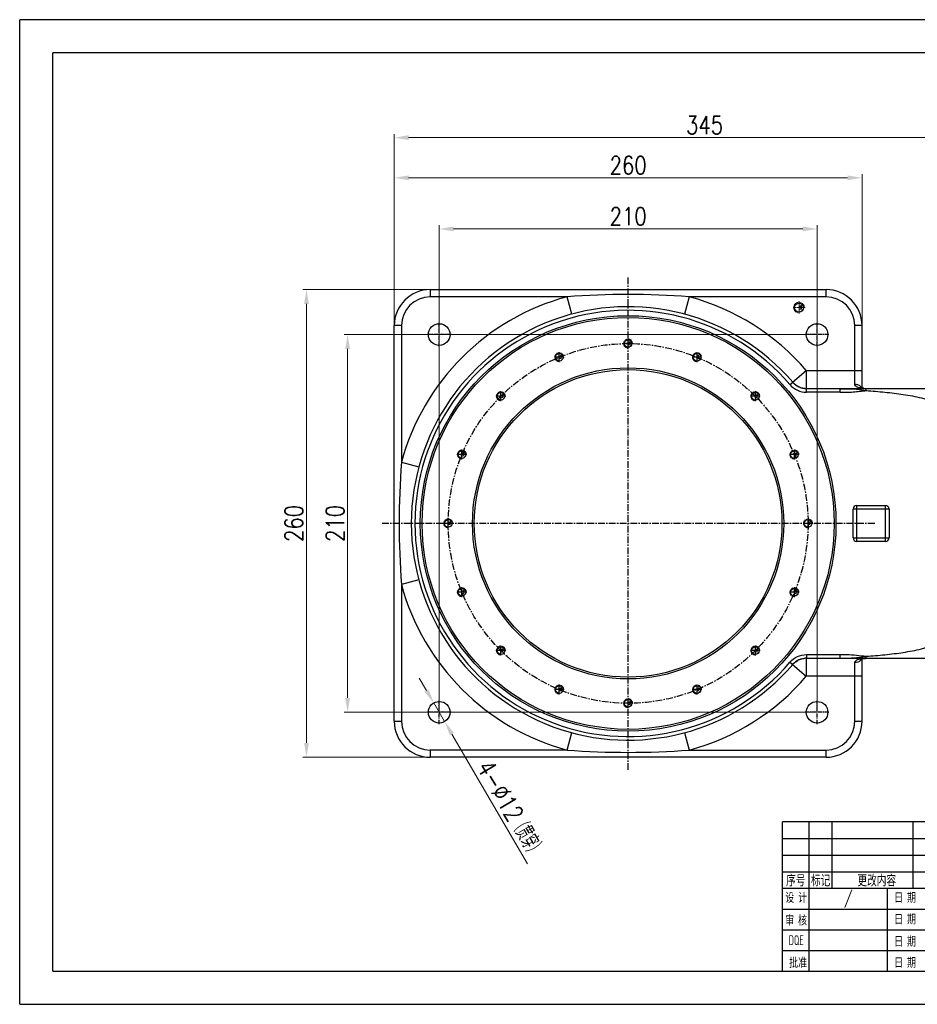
# Model space of a CAD drawing. Header units: millimetres. Extents: x 7715 to 8489, y 682 to 1230.
# Tile 1 of 2: x 7715 to 8214, y 682 to 1230. Entities that reach past the tile are written whole.
import ezdxf
from ezdxf.enums import TextEntityAlignment as Align

# ---------------------------------------------------------------- set-up
doc = ezdxf.new("R2010")
doc.units = ezdxf.units.MM
doc.linetypes.add('CENTER', pattern=[0.6, 0.375, -0.075, 0.075, -0.075])
doc.linetypes.add('HIDDEN', pattern=[0.2, 0.1, -0.1])
for name, color, linetype in [('1轮廓实线层', 7, 'Continuous'), ('2细线层', 4, 'Continuous'), ('6文字层', 3, 'Continuous'), ('图框层', 7, 'Continuous')]:
    doc.layers.add(name, color=color, linetype=linetype)
doc.layers.add('dim', color=82, linetype='Continuous', lineweight=9)
doc.layers.add('screw', color=33, linetype='Continuous', lineweight=13)
doc.styles.add('PC_TEXTSTYLE', font='isocp.shx', dxfattribs={"width": 0.8, "bigfont": 'hzfs.shx'})
doc.styles.add('TH_GBDIM', font='romans.shx', dxfattribs={"width": 0.8, "bigfont": 'gbcbig.shx'})
doc.styles.add('TXT', font='txt.shx', dxfattribs={"bigfont": 'gbcbig.shx'})
doc.dimstyles.new('TH_GBDIM', dxfattribs={"dimtxt": 3.5, "dimasz": 2.5, "dimexe": 2, "dimexo": 0, "dimgap": 1.5, "dimtad": 1, "dimdec": 1, "dimdsep": 46, "dimtxsty": 'TH_GBDIM', "dimcen": 2.5, "dimclrd": 3, "dimclre": 3, "dimclrt": 3, "dimadec": 0, "dimazin": 2, "dimtfac": 0.714286, "dimtdec": 1, "dimtmove": 0, "dimatfit": 3, "dimfxl": 1, "dimtzin": 0, "dimlwd": -1, "dimlwe": -1, "dimarcsym": 0})

# ---------------------------------------------------------------- blocks, each defined once
blk = doc.blocks.new('A3')
at = {"layer": '1轮廓实线层'}
for p, q in [((0, 45), (-180, 45)), ((-180, 0), (-180, 45)), ((-172, 25), (-172, 45)), ((-165, 25), (-165, 45)), ((-140.62, 25), (-140.62, 45)), ((-172, 0), (-172, 25)), ((-148.32, 0), (-148.32, 25)), ((-180, 0), (0, 0))]:
    blk.add_line(p, q, dxfattribs=at)
at = {"layer": '1轮廓实线层', "color": 7}
for p, q in [((-180, 25), (-120, 25)), ((-180, 18.75), (-120, 18.75)), ((-180, 12.5), (-120, 12.5)), ((-180, 6.25), (-120, 6.25))]:
    blk.add_line(p, q, dxfattribs=at)
at = {"layer": '2细线层'}
for p, q in [((-410, -10), (-410, 287)), ((10, 287), (-410, 287)), ((-180, 40), (-120, 40)), ((-180, 35), (-120, 35)), ((-180, 30), (-120, 30)), ((-410, -10), (10, -10))]:
    blk.add_line(p, q, dxfattribs=at)
at = {"layer": '图框层'}
for p, q in [((-400, 0), (-400, 277)), ((0, 277), (-400, 277)), ((-400, 0), (0, 0))]:
    blk.add_line(p, q, dxfattribs=at)
at = {"layer": '6文字层', "style": 'PC_TEXTSTYLE', "width": 0.667}
for s, height, p in [('序号', 3.5, (-176, 27.5)), ('标记', 3.5, (-168.5, 27.5)), (' 更改内容', 3.5, (-152.23, 27.5)), (' 设 计 ', 3, (-175.88, 22.3)), (' 日 期 ', 3, (-143.05, 22.3)), (' 审 核 ', 3, (-175.88, 15.48)), (' 日 期 ', 3, (-143.05, 15.77)), ('DQE', 3, (-175.88, 9.35)), (' 日 期 ', 3, (-143.05, 9.07)), (' 批准', 3, (-175.88, 2.69)), (' 日 期 ', 3, (-143.05, 2.69))]:
    blk.add_text(s, height=height, dxfattribs=at).set_placement(p, align=Align.MIDDLE)
at = {"layer": '6文字层', "style": 'TH_GBDIM', "width": 0.8, "flags": 8}
for tag, height, p in [('材料', 3.5, (-90, 34.96)), ('设计', 3.5, (-160.16, 21.88)), ('料号', 3.5, (-91.03, 22.59)), ('AAAA-A-AA', 2.5, (-128.37, 21.88)), ('名称', 3.5, (-30, 20.97)), ('A', 3.5, (-105, 10)), ('1：1', 3.5, (-67.5, 10)), ('编号', 3.5, (-32.61, 5.49))]:
    blk.add_attdef(tag, text='', height=height, dxfattribs=at).set_placement(p, align=Align.MIDDLE)
blk = doc.blocks.new('*D3')
at = {"layer": 'Defpoints', "color": 0, "transparency": 16777216}
for p in [(7896.95, 1054.5), (8157.87, 1054.5), (8157.87, 844.5)]:
    blk.add_point(p, dxfattribs=at)
at = {"layer": 'dim', "color": 3, "transparency": 16777216}
for p, q in [((8157.87, 1054.5), (7894.95, 1054.5)), ((7896.95, 852.5), (7896.95, 1046.5)), ((8157.87, 844.5), (7894.95, 844.5))]:
    blk.add_line(p, q, dxfattribs=at)
for points in [[(7895.62, 1046.5), (7898.29, 1046.5), (7896.95, 1054.5)], [(7895.62, 852.5), (7898.29, 852.5), (7896.95, 844.5)]]:
    blk.add_solid(points, dxfattribs=at)
at = {"layer": 'dim', "color": 3, "transparency": 16777216, "insert": (7889.95, 949.5), "char_height": 10, "attachment_point": 5, "rotation": 90, "style": 'TH_GBDIM'}
blk.add_mtext('210', dxfattribs=at)
blk = doc.blocks.new('*D4')
at = {"layer": 'Defpoints', "color": 0, "transparency": 16777216}
for p in [(8157.87, 1113.23), (7947.87, 844.5), (8157.87, 844.5)]:
    blk.add_point(p, dxfattribs=at)
at = {"layer": 'dim', "color": 3, "transparency": 16777216}
for p, q in [((7947.87, 844.5), (7947.87, 1115.23)), ((7955.87, 1113.23), (8149.87, 1113.23)), ((8157.87, 844.5), (8157.87, 1115.23))]:
    blk.add_line(p, q, dxfattribs=at)
for points in [[(7955.87, 1114.57), (7955.87, 1111.9), (7947.87, 1113.23)], [(8149.87, 1114.57), (8149.87, 1111.9), (8157.87, 1113.23)]]:
    blk.add_solid(points, dxfattribs=at)
at = {"layer": 'dim', "color": 3, "transparency": 16777216, "insert": (8052.87, 1120.23), "char_height": 10, "attachment_point": 5, "style": 'TH_GBDIM'}
blk.add_mtext('210', dxfattribs=at)
blk = doc.blocks.new('*D5')
at = {"layer": 'Defpoints', "color": 0, "transparency": 16777216}
for p in [(8267.87, 1163.99), (7922.87, 1015.11), (8267.87, 1014.5)]:
    blk.add_point(p, dxfattribs=at)
at = {"layer": 'dim', "color": 3, "transparency": 16777216}
for p, q in [((7922.87, 1015.11), (7922.87, 1165.99)), ((7930.87, 1163.99), (8259.87, 1163.99)), ((8267.87, 1014.5), (8267.87, 1165.99))]:
    blk.add_line(p, q, dxfattribs=at)
for points in [[(7930.87, 1165.33), (7930.87, 1162.66), (7922.87, 1163.99)], [(8259.87, 1165.33), (8259.87, 1162.66), (8267.87, 1163.99)]]:
    blk.add_solid(points, dxfattribs=at)
at = {"layer": 'dim', "color": 3, "transparency": 16777216, "insert": (8095.37, 1170.99), "char_height": 10, "attachment_point": 5, "style": 'TH_GBDIM'}
blk.add_mtext('345', dxfattribs=at)
blk = doc.blocks.new('*D6')
at = {"layer": 'Defpoints', "color": 0, "transparency": 16777216}
for p in [(8182.87, 1141.63), (8182.87, 1042.15), (7922.87, 1026.26)]:
    blk.add_point(p, dxfattribs=at)
at = {"layer": 'dim', "color": 3, "transparency": 16777216}
for p, q in [((7922.87, 1026.26), (7922.87, 1143.63)), ((7930.87, 1141.63), (8174.87, 1141.63)), ((8182.87, 1042.15), (8182.87, 1143.63))]:
    blk.add_line(p, q, dxfattribs=at)
for points in [[(7930.87, 1142.97), (7930.87, 1140.3), (7922.87, 1141.63)], [(8174.87, 1142.97), (8174.87, 1140.3), (8182.87, 1141.63)]]:
    blk.add_solid(points, dxfattribs=at)
at = {"layer": 'dim', "color": 3, "transparency": 16777216, "insert": (8052.87, 1148.63), "char_height": 10, "attachment_point": 5, "style": 'TH_GBDIM'}
blk.add_mtext('260', dxfattribs=at)
blk = doc.blocks.new('*D7')
at = {"layer": 'Defpoints', "color": 0, "transparency": 16777216}
for p in [(7874.09, 1079.5), (7967.24, 1079.5), (7967.24, 819.5)]:
    blk.add_point(p, dxfattribs=at)
at = {"layer": 'dim', "color": 3, "transparency": 16777216}
for p, q in [((7967.24, 1079.5), (7872.09, 1079.5)), ((7874.09, 827.5), (7874.09, 1071.5)), ((7967.24, 819.5), (7872.09, 819.5))]:
    blk.add_line(p, q, dxfattribs=at)
for points in [[(7872.76, 1071.5), (7875.42, 1071.5), (7874.09, 1079.5)], [(7872.76, 827.5), (7875.42, 827.5), (7874.09, 819.5)]]:
    blk.add_solid(points, dxfattribs=at)
at = {"layer": 'dim', "color": 3, "transparency": 16777216, "insert": (7867.09, 949.5), "char_height": 10, "attachment_point": 5, "rotation": 90, "style": 'TH_GBDIM'}
blk.add_mtext('260', dxfattribs=at)
blk = doc.blocks.new('*D8')
at = {"layer": 'Defpoints', "color": 0, "transparency": 16777216}
for p in [(7944.85, 849.69), (7950.89, 839.32)]:
    blk.add_point(p, dxfattribs=at)
at = {"layer": 'dim', "color": 3, "transparency": 16777216}
for p, q in [((7940.82, 856.6), (7936.8, 863.51)), ((7944.85, 849.69), (7950.89, 839.32)), ((7996.96, 760.2), (7954.91, 832.4))]:
    blk.add_line(p, q, dxfattribs=at)
for points in [[(7941.98, 857.27), (7939.67, 855.93), (7944.85, 849.69)], [(7956.07, 833.07), (7953.76, 831.73), (7950.89, 839.32)]]:
    blk.add_solid(points, dxfattribs=at)
at = {"layer": 'dim', "color": 3, "transparency": 16777216, "insert": (7987.55, 790.83), "char_height": 10, "attachment_point": 5, "rotation": 300.2147, "style": 'TH_GBDIM'}
blk.add_mtext('4-∅12（贯穿）', dxfattribs=at)
blk = doc.blocks.new('screw_m6_k')
at = {"layer": 'screw', "color": 1, "linetype": 'CENTER', "ltscale": 3.048}
for p, q in [((-3.3, 0), (3.3, 0)), ((0, -3.3), (0, 3.3))]:
    blk.add_line(p, q, dxfattribs=at)
at = {"layer": 'screw', "color": 33}
blk.add_circle((0, 0), 2.5, dxfattribs=at)
at = {"layer": 'screw', "color": 92, "linetype": 'HIDDEN', "ltscale": 3.048}
blk.add_arc((0, 0), 3, 270, 180, dxfattribs=at)
at = {"layer": 'screw', "color": 6, "style": 'TXT'}
blk.add_text('M6', height=1.2, dxfattribs=at).set_placement((-1.02, -1.5))
blk = doc.blocks.new('screw_m5_k')
at = {"layer": 'screw', "color": 1, "linetype": 'CENTER', "ltscale": 2.54}
for p, q in [((-2.75, 0), (2.75, 0)), ((0, -2.75), (0, 2.75))]:
    blk.add_line(p, q, dxfattribs=at)
at = {"layer": 'screw', "color": 33}
blk.add_circle((0, 0), 2.1, dxfattribs=at)
at = {"layer": 'screw', "color": 92, "linetype": 'HIDDEN', "ltscale": 2.54}
blk.add_arc((0, 0), 2.5, 270, 180, dxfattribs=at)
at = {"layer": 'screw', "color": 6, "style": 'TXT'}
blk.add_text('M5', height=1, dxfattribs=at).set_placement((-0.85, -1.25))

msp = doc.modelspace()

# ---------------------------------------------------------------- linework, layer by layer
at = {"color": 1, "linetype": 'CENTER', "ltscale": 10}
for p, q in [((8052.87, 812.45), (8052.87, 1086.55)), ((8189.92, 949.5), (7915.82, 949.5))]:
    msp.add_line(p, q, dxfattribs=at)
at = {"color": 7, "linetype": 'Continuous'}
for p, q in [((7942.87, 1079.5), (8162.87, 1079.5)), ((7942.87, 1079.5), (7942.87, 1075.5)), ((8162.87, 1075.5), (8162.87, 1079.5)), ((8018.89, 1075.5), (7942.87, 1075.5)), ((8021.5, 1065.85), (8018.89, 1075.5)), ((8086.84, 1075.5), (8084.24, 1065.85)), ((8162.87, 1075.5), (8086.84, 1075.5)), ((7926.87, 1059.5), (7922.87, 1059.5)), ((7922.87, 839.5), (7922.87, 1059.5)), ((7926.87, 1059.5), (7926.87, 983.47)), ((8178.87, 1026.88), (8178.87, 1059.5)), ((8182.87, 1059.5), (8178.87, 1059.5)), ((8182.87, 1024.79), (8182.87, 1059.5)), ((8144.3, 1027.99), (8151.89, 1034.5)), ((8151.89, 1034.5), (8151.89, 1024.5)), ((8151.89, 1034.5), (8182.87, 1034.5)), ((8142.81, 1026.65), (8144.33, 1027.96)), ((8151.89, 1024.5), (8266.87, 1024.5)), ((8151.89, 1024.5), (8151.89, 1024.5)), ((8152.06, 1024.4), (8151.89, 1024.5)), ((8152.06, 1022.42), (8152.06, 1024.4)), ((8170.63, 1024.4), (8152.06, 1024.4)), ((8170.63, 1022.42), (8170.63, 1024.5)), ((8183.49, 1024.67), (8183.5, 1024.66)), ((8183.86, 1024.61), (8183.5, 1024.66)), ((8170.63, 1022.42), (8152.06, 1022.42)), ((7926.87, 983.47), (7936.52, 980.87)), ((8179.87, 959.5), (8179.87, 939.5)), ((8179.87, 959.5), (8195.87, 959.5)), ((8195.87, 939.5), (8195.87, 959.5)), ((8177.87, 941.5), (8177.87, 957.5)), ((8197.87, 957.5), (8177.87, 957.5)), ((8197.87, 957.5), (8197.87, 941.5)), ((8177.87, 941.5), (8197.87, 941.5)), ((8195.87, 939.5), (8179.87, 939.5)), ((7936.52, 918.13), (7926.87, 915.53)), ((7926.87, 915.53), (7926.87, 839.5)), ((8152.06, 876.58), (8170.63, 876.58)), ((8152.06, 876.58), (8152.06, 874.6)), ((8170.63, 874.5), (8170.63, 876.58)), ((8142.81, 872.35), (8144.33, 871.04)), ((8144.3, 871.01), (8151.89, 864.5)), ((8151.89, 874.5), (8152.06, 874.6)), ((8151.89, 874.5), (8151.89, 874.5)), ((8151.89, 874.5), (8266.87, 874.5)), ((8151.89, 874.5), (8151.89, 864.5)), ((8152.06, 874.6), (8170.63, 874.6)), ((8178.87, 839.5), (8178.87, 872.13)), ((8182.87, 839.5), (8182.87, 874.21)), ((8182.87, 864.5), (8151.89, 864.5)), ((7922.87, 839.5), (7926.87, 839.5)), ((8178.87, 839.5), (8182.87, 839.5)), ((8018.89, 823.5), (8021.5, 833.16)), ((8084.24, 833.16), (8086.84, 823.5)), ((8018.89, 823.5), (7942.87, 823.5)), ((7942.87, 823.5), (7942.87, 819.5)), ((8086.84, 823.5), (8162.87, 823.5)), ((8162.87, 819.5), (8162.87, 823.5)), ((8162.87, 819.5), (7942.87, 819.5))]:
    msp.add_line(p, q, dxfattribs=at)
at = {"color": 1, "linetype": 'CENTER', "ltscale": 6.096}
for p, q in [((7947.87, 1047.9), (7947.87, 1061.1)), ((8157.87, 1047.9), (8157.87, 1061.1)), ((7954.47, 1054.5), (7941.27, 1054.5)), ((8164.47, 1054.5), (8151.27, 1054.5)), ((7947.87, 837.9), (7947.87, 851.1)), ((8157.87, 837.9), (8157.87, 851.1)), ((7954.47, 844.5), (7941.27, 844.5)), ((8164.47, 844.5), (8151.27, 844.5))]:
    msp.add_line(p, q, dxfattribs=at)
at = {"color": 1, "linetype": 'CENTER', "ltscale": 2.1336}
for p, q in [((8052.87, 1047.19), (8052.87, 1051.81)), ((8055.18, 1049.5), (8050.56, 1049.5)), ((8016.91, 1041.89), (8012.29, 1041.89)), ((8014.6, 1039.58), (8014.6, 1044.2)), ((8093.45, 1041.89), (8088.83, 1041.89)), ((8091.14, 1039.58), (8091.14, 1044.2)), ((7984.47, 1020.21), (7979.85, 1020.21)), ((7982.16, 1017.9), (7982.16, 1022.52)), ((8125.89, 1020.21), (8121.27, 1020.21)), ((8123.58, 1017.9), (8123.58, 1022.52)), ((7962.79, 987.77), (7958.17, 987.77)), ((7960.48, 985.46), (7960.48, 990.08)), ((8147.57, 987.77), (8142.95, 987.77)), ((8145.26, 985.46), (8145.26, 990.08)), ((7955.18, 949.5), (7950.56, 949.5)), ((7952.87, 947.19), (7952.87, 951.81)), ((8155.18, 949.5), (8150.56, 949.5)), ((8152.87, 947.19), (8152.87, 951.81)), ((7962.79, 911.23), (7958.17, 911.23)), ((7960.48, 908.92), (7960.48, 913.54)), ((8147.57, 911.23), (8142.95, 911.23)), ((8145.26, 908.92), (8145.26, 913.54)), ((7984.47, 878.79), (7979.85, 878.79)), ((7982.16, 876.48), (7982.16, 881.1)), ((8125.89, 878.79), (8121.27, 878.79)), ((8123.58, 876.48), (8123.58, 881.1)), ((8016.91, 857.11), (8012.29, 857.11)), ((8014.6, 854.8), (8014.6, 859.42)), ((8093.45, 857.11), (8088.83, 857.11)), ((8091.14, 854.8), (8091.14, 859.42)), ((8055.18, 849.5), (8050.56, 849.5)), ((8052.87, 847.19), (8052.87, 851.81))]:
    msp.add_line(p, q, dxfattribs=at)
at = {"color": 7, "linetype": 'Continuous'}
for points in [[(8183.49, 1024.67), (8183.17, 1024.72), (8182.9, 1024.78), (8182.68, 1024.84), (8182.51, 1024.9), (8182.38, 1024.94), (8182.32, 1024.97)], [(8182.37, 874.07), (8182.33, 874.04), (8182.29, 874.01), (8182.31, 874.02), (8182.39, 874.06), (8182.51, 874.11), (8182.69, 874.16), (8182.92, 874.22), (8183.2, 874.28), (8183.49, 874.34)], [(8183.49, 874.34), (8183.56, 874.34), (8183.92, 874.39), (8184.32, 874.44), (8184.75, 874.47)]]:
    msp.add_lwpolyline(points, dxfattribs=at)
for centre, radius in [((8147.87, 1069.5), 2.5), ((8052.87, 949.5), 115.5), ((8052.87, 949.5), 114.5), ((7947.87, 1054.5), 6), ((8157.87, 1054.5), 6), ((8052.87, 1049.5), 2.1), ((8014.6, 1041.89), 2.1), ((8091.14, 1041.89), 2.1), ((8052.87, 949.5), 86.5), ((8052.87, 949.5), 85.5), ((7982.16, 1020.21), 2.1), ((8123.58, 1020.21), 2.1), ((7960.48, 987.77), 2.1), ((8145.26, 987.77), 2.1), ((7952.87, 949.5), 2.1), ((8152.87, 949.5), 2.1), ((7960.48, 911.23), 2.1), ((8145.26, 911.23), 2.1), ((7982.16, 878.79), 2.1), ((8123.58, 878.79), 2.1), ((8014.6, 857.11), 2.1), ((8091.14, 857.11), 2.1), ((7947.87, 844.5), 6), ((8052.87, 849.5), 2.1), ((8157.87, 844.5), 6)]:
    msp.add_circle(centre, radius, dxfattribs=at)
at = {"color": 1, "linetype": 'CENTER', "ltscale": 10}
msp.add_circle((8052.87, 949.5), 100, dxfattribs=at)
at = {"color": 7, "linetype": 'Continuous'}
for centre, radius, start, end in [((7942.87, 1059.5), 20, 90, 180), ((8162.87, 1059.5), 20, 0, 90), ((8052.87, 949.5), 130.5, 105.0902, 164.9098), ((7942.87, 1059.5), 16, 90, 180), ((8052.87, 627.27), 449.52, 85.6655, 94.3345), ((8052.87, 949.5), 130.5, 40.6428, 74.9098), ((8162.87, 1059.5), 16, 0, 90), ((8052.87, 949.5), 120.5, 40.6239, 319.376), ((8052.87, 949.5), 118.5, 40.6239, 319.376), ((8151.89, 1034.5), 10, 220.6428, 270), ((8152.15, 1034.93), 10.53, 264.1678, 268.5438), ((8152.15, 1034.88), 10.48, 268.5464, 269.5252), ((8184.24, 1037.98), 13.4, 259.7704, 261.1502), ((8184.7, 1040.96), 16.41, 261.1924, 263.6064), ((8185.23, 1045.58), 21.06, 263.552, 264.4029), ((8185.35, 1046.76), 22.25, 264.4029, 265.2206), ((8185.51, 1048.76), 24.25, 265.2319, 266.7604), ((8375.1, 949.5), 449.52, 175.6655, 184.3345), ((8179.87, 957.5), 2, 90, 180), ((8195.87, 957.5), 2, 360, 90), ((8179.87, 941.5), 2, 180, 270), ((8195.87, 941.5), 2, 270, 0), ((8052.87, 949.5), 130.5, 195.0902, 254.9098), ((8151.89, 864.5), 10, 90, 139.3572), ((8152.15, 864.07), 10.53, 91.4559, 95.8352), ((8152.15, 864.12), 10.48, 90.4742, 91.4533), ((8179.79, 875.58), 3.19, 316.4166, 322.7335), ((8184.53, 859.17), 15.27, 97.5833, 98.8494), ((8184.83, 856.95), 17.5, 96.4301, 97.5837), ((8185.24, 853.38), 21.1, 95.5427, 96.4472), ((8185.36, 852.13), 22.35, 94.6947, 95.5429), ((8052.87, 949.5), 130.5, 285.0902, 319.3572), ((7942.87, 839.5), 20, 180, 270), ((7942.87, 839.5), 16, 180, 270), ((8162.87, 839.5), 20, 270, 0), ((8162.87, 839.5), 16, 270, 0), ((8052.87, 1271.74), 449.52, 265.6655, 274.3345)]:
    msp.add_arc(centre, radius, start, end, dxfattribs=at)
for points, knots in [([(8142.81, 1026.65), (8143.94, 1025.34), (8146.81, 1023.17), (8150.33, 1022.42), (8152.06, 1022.42)], [0, 0, 0, 0, 0.49996, 1, 1, 1, 1]), ([(8151.08, 1024.45), (8150.29, 1024.53), (8148.72, 1024.88), (8147.27, 1025.57), (8146.6, 1026)], [0, 0, 0, 0, 0.500439, 1, 1, 1, 1]), ([(8170.63, 1024.4), (8171.87, 1024.4), (8176.75, 1024.4), (8181.68, 1024.12), (8185.26, 1023.39)], [0, 0, 0, 0, 0.252667, 1, 1, 1, 1]), ([(8181.87, 1024.8), (8181.5, 1024.86), (8180.8, 1025.02), (8179.84, 1025.39), (8179.19, 1025.9), (8178.91, 1026.43), (8178.87, 1026.73), (8178.87, 1026.88)], [0, 0, 0, 0, 0.284757, 0.54599, 0.777823, 0.887507, 1, 1, 1, 1]), ([(8178.87, 1026.87), (8179.53, 1026.87), (8180.83, 1026.64), (8181.95, 1025.86), (8182.33, 1025.35)], [0, 0, 0, 0, 0.507867, 1, 1, 1, 1]), ([(8182.33, 1025.35), (8182.36, 1025.31), (8182.47, 1025.16), (8182.57, 1024.99), (8182.63, 1024.86)], [0, 0, 0, 0, 0.257373, 1, 1, 1, 1]), ([(8184.36, 1024.5), (8184.54, 1024.5), (8184.83, 1024.26), (8185.07, 1023.84), (8185.2, 1023.55), (8185.26, 1023.38)], [0, 0, 0, 0, 0.366, 0.64535, 1, 1, 1, 1]), ([(8170.63, 1022.42), (8171.86, 1022.42), (8173.69, 1022.39), (8176.13, 1022.45), (8177.96, 1022.58), (8179.79, 1022.76), (8182.22, 1023.01), (8184.05, 1023.22), (8185.26, 1023.39)], [0, 0, 0, 0, 0.250034, 0.374972, 0.499948, 0.625001, 0.750039, 1, 1, 1, 1]), ([(8185.26, 1023.39), (8188.69, 1023.14), (8193.84, 1022.7), (8200.68, 1021.93), (8205.79, 1021.24), (8210.88, 1020.38), (8215.09, 1019.48), (8218.41, 1018.56), (8220.44, 1017.87), (8222.03, 1017.16), (8223.46, 1016.37), (8224.61, 1015.33), (8224.61, 1014.5)], [0, 0, 0, 0, 0.250589, 0.375886, 0.501181, 0.626474, 0.751754, 0.814398, 0.877031, 0.908351, 0.939662, 1, 1, 1, 1]), ([(8185.26, 875.62), (8188.69, 875.86), (8193.84, 876.3), (8200.68, 877.07), (8205.79, 877.76), (8210.88, 878.62), (8215.09, 879.52), (8218.41, 880.44), (8220.44, 881.13), (8222.03, 881.84), (8223.46, 882.63), (8224.61, 883.67), (8224.61, 884.5)], [0, 0, 0, 0, 0.250589, 0.375886, 0.501181, 0.626474, 0.751754, 0.814398, 0.877031, 0.908351, 0.939662, 1, 1, 1, 1]), ([(8142.81, 872.35), (8143.94, 873.66), (8146.81, 875.83), (8150.33, 876.58), (8152.06, 876.58)], [0, 0, 0, 0, 0.499961, 1, 1, 1, 1]), ([(8170.63, 876.58), (8171.85, 876.62), (8174.91, 876.65), (8179.79, 876.28), (8183.44, 875.86), (8185.26, 875.62)], [0, 0, 0, 0, 0.25003, 0.624997, 1, 1, 1, 1]), ([(8146.6, 873), (8147.27, 873.43), (8148.72, 874.13), (8150.29, 874.47), (8151.08, 874.55)], [0, 0, 0, 0, 0.499562, 1, 1, 1, 1]), ([(8170.63, 874.6), (8171.87, 874.59), (8174.33, 874.6), (8179.22, 874.75), (8182.88, 875.13), (8185.26, 875.61)], [0, 0, 0, 0, 0.25243, 0.503649, 1, 1, 1, 1]), ([(8178.87, 872.13), (8178.87, 872.28), (8178.92, 872.6), (8179.24, 873.17), (8179.97, 873.68), (8181.02, 874.04), (8181.78, 874.19), (8182.18, 874.26)], [0, 0, 0, 0, 0.110958, 0.219474, 0.451399, 0.714195, 1, 1, 1, 1]), ([(8182.1, 873.38), (8181.7, 872.96), (8180.65, 872.32), (8179.46, 872.13), (8178.87, 872.13)], [0, 0, 0, 0, 0.497869, 1, 1, 1, 1]), ([(8182.63, 874.14), (8182.61, 874.1), (8182.53, 873.93), (8182.42, 873.77), (8182.33, 873.65)], [0, 0, 0, 0, 0.242851, 1, 1, 1, 1]), ([(8182.87, 874.35), (8182.92, 874.34), (8183.13, 874.31), (8183.34, 874.31), (8183.49, 874.34)], [0, 0, 0, 0, 0.256267, 1, 1, 1, 1]), ([(8185.26, 875.62), (8185.2, 875.45), (8185.07, 875.16), (8184.83, 874.74), (8184.54, 874.5), (8184.36, 874.5)], [0, 0, 0, 0, 0.35466, 0.633991, 1, 1, 1, 1])]:
    msp.add_open_spline(points, degree=3, knots=knots, dxfattribs=at)
for points in [[(8146.6, 1026), (8145.75, 1026.53), (8144.98, 1027.2), (8144.33, 1027.96)], [(8182.87, 1024.65), (8183.07, 1024.69), (8183.29, 1024.7), (8183.49, 1024.66)], [(8144.33, 871.04), (8144.98, 871.8), (8145.75, 872.47), (8146.6, 873)]]:
    msp.add_open_spline(points, degree=3, dxfattribs=at)

# ---------------------------------------------------------------- block references
at = {"layer": '6文字层'}
ref = msp.add_blockref('A3', (8470.42, 700.56), dxfattribs=dict(at, xscale=1.8432, yscale=1.8432, zscale=1.8432))
ref.add_attrib('设计', '/', dxfattribs={"height": 6.45, "style": 'TH_GBDIM', "width": 0.8}).set_placement((8175.21, 740.88), align=Align.MIDDLE)
at = {"layer": 'screw', "rotation": 90}
for name, p in [('screw_m6_k', (8147.87, 1069.5)), ('screw_m5_k', (8052.87, 1049.5)), ('screw_m5_k', (8014.6, 1041.89)), ('screw_m5_k', (8091.14, 1041.89)), ('screw_m5_k', (7982.16, 1020.21)), ('screw_m5_k', (8123.58, 1020.21)), ('screw_m5_k', (7960.48, 987.77)), ('screw_m5_k', (8145.26, 987.77)), ('screw_m5_k', (7952.87, 949.5)), ('screw_m5_k', (8152.87, 949.5)), ('screw_m5_k', (7960.48, 911.23)), ('screw_m5_k', (8145.26, 911.23)), ('screw_m5_k', (7982.16, 878.79)), ('screw_m5_k', (8123.58, 878.79)), ('screw_m5_k', (8014.6, 857.11)), ('screw_m5_k', (8091.14, 857.11)), ('screw_m5_k', (8052.87, 849.5))]:
    msp.add_blockref(name, p, dxfattribs=at)

# ---------------------------------------------------------------- dimensions: what is measured, and where the dimension line sits
at = {"layer": 'dim'}
for base, p1, p2, picture, middle in [((8267.87, 1163.99), (7922.87, 1015.11), (8267.87, 1014.5), '*D5', (8095.37, 1170.99)), ((8182.87, 1141.63), (7922.87, 1026.26), (8182.87, 1042.15), '*D6', (8052.87, 1148.63)), ((8157.87, 1113.23), (7947.87, 844.5), (8157.87, 844.5), '*D4', (8052.87, 1120.23))]:
    dim = msp.add_linear_dim(base=base, p1=p1, p2=p2, angle=180, dimstyle='TH_GBDIM', override={"dimtxt": 10, "dimasz": 8, "dimexe": 1.999, "dimgap": 1.999}, dxfattribs=at)
    dim.commit()
    dim.dimension.update_dxf_attribs({"geometry": picture, "text_midpoint": middle})
for base, p1, p2, picture, middle in [((7874.09, 1079.5), (7967.24, 819.5), (7967.24, 1079.5), '*D7', (7874.09, 949.5)), ((7896.95, 1054.5), (8157.87, 844.5), (8157.87, 1054.5), '*D3', (7896.95, 949.5))]:
    dim = msp.add_linear_dim(base=base, p1=p1, p2=p2, angle=90, dimstyle='TH_GBDIM', override={"dimtxt": 10, "dimasz": 8, "dimexe": 1.999, "dimgap": 1.999}, dxfattribs=at)
    dim.commit()
    dim.dimension.update_dxf_attribs({"geometry": picture, "text_midpoint": middle, "dimtype": 128})
dim = msp.add_diameter_dim_2p(p1=(7944.85, 849.69), p2=(7950.89, 839.32), text='4-<>（贯穿）', dimstyle='TH_GBDIM', override={"dimtxt": 10, "dimasz": 8, "dimexe": 1.1994, "dimgap": 1.999}, dxfattribs=at)
dim.commit()
dim.dimension.update_dxf_attribs({"geometry": '*D8', "text_midpoint": (7981.26, 787.16), "dimtype": 131})

doc.saveas('drawing.dxf')
